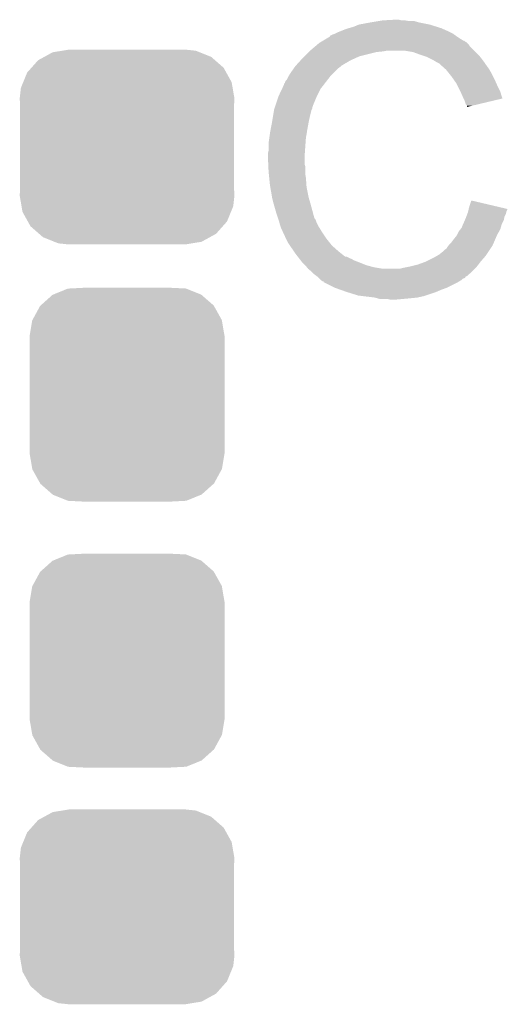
# Model space of a CAD drawing. Extents: x -0.05 to 0.95, y -0.15 to 2.1.
# Tile 39 of 51: x 0.34 to 0.41, y 1.69 to 1.83. Entities that reach past the tile are written whole.
import ezdxf

# ---------------------------------------------------------------- set-up
doc = ezdxf.new("R2010")
doc.units = 0
doc.layers.get('0').update_dxf_attribs({"linetype": 'CONTINUOUS'})
doc.layers.add('LTE_IOT_13_CLICK_V101A_GTO', color=11, linetype='CONTINUOUS')
doc.layers.add('LTE_IOT_13_CLICK_V101A_GTS', color=8, linetype='CONTINUOUS')

# ---------------------------------------------------------------- blocks, each defined once
blk = doc.blocks.new('CUSTOM_84')
for points in [[(-0.01229, 0.01267), (-0.01059, 0.01419), (0.01231, 0.01267), (0.01057, 0.01419)], [(-0.01059, 0.01419), (-0.01052, 0.01422), (0.01057, 0.01419), (0.01054, 0.01422)], [(-0.01052, 0.01422), (-0.00841, 0.01508), (0.01054, 0.01422), (0.00839, 0.01508)], [(-0.00841, 0.01508), (-0.00819, 0.01509), (0.00839, 0.01508), (0.00836, 0.01509)], [(-0.00819, 0.01509), (-0.00607, 0.0152), (0.00836, 0.01509), (0.00607, 0.0152)], [(-0.01344, 0.01062), (-0.01234, 0.01263), (0.01345, 0.01062), (0.01233, 0.01263)], [(-0.01234, 0.01263), (-0.01229, 0.01267), (0.01233, 0.01263), (0.01231, 0.01267)], [(-0.01385, 0.0083), (-0.01347, 0.01057), (0.01385, 0.0083), (0.01346, 0.01057)], [(-0.01347, 0.01057), (-0.01344, 0.01062), (0.01346, 0.01057), (0.01345, 0.01062)], [(-0.01385, 0.00825), (-0.01385, 0.0083), (0.01385, 0.00825), (0.01385, 0.0083)], [(-0.01385, -0.00825), (-0.01385, 0.00825), (0.01385, -0.00825), (0.01385, 0.00825)], [(-0.01385, -0.0083), (-0.01385, -0.00825), (0.01385, -0.0083), (0.01385, -0.00825)], [(-0.01346, -0.01057), (-0.01385, -0.0083), (0.01347, -0.01057), (0.01385, -0.0083)], [(-0.01345, -0.01062), (-0.01346, -0.01057), (0.01344, -0.01062), (0.01347, -0.01057)], [(-0.01233, -0.01263), (-0.01345, -0.01062), (0.01234, -0.01263), (0.01344, -0.01062)], [(-0.01231, -0.01267), (-0.01233, -0.01263), (0.01229, -0.01267), (0.01234, -0.01263)], [(-0.01057, -0.01419), (-0.01231, -0.01267), (0.01059, -0.01419), (0.01229, -0.01267)], [(-0.01054, -0.01422), (-0.01057, -0.01419), (0.01052, -0.01422), (0.01059, -0.01419)], [(-0.00839, -0.01508), (-0.01054, -0.01422), (0.00841, -0.01508), (0.01052, -0.01422)], [(-0.00836, -0.01509), (-0.00839, -0.01508), (0.00819, -0.01509), (0.00841, -0.01508)], [(-0.00607, -0.0152), (-0.00836, -0.01509), (0.00607, -0.0152), (0.00819, -0.01509)]]:
    blk.add_solid(points)
blk = doc.blocks.new('CUSTOM_86')
for points in [[(-0.01263, 0.01234), (-0.01175, 0.01282), (0.01249, 0.01234), (0.01194, 0.01282)], [(-0.01175, 0.01282), (-0.01057, 0.01347), (0.01194, 0.01282), (0.01032, 0.01347)], [(-0.01057, 0.01347), (-0.0092, 0.01369), (0.01032, 0.01347), (0.00976, 0.01369)], [(-0.0092, 0.01369), (-0.00825, 0.01385), (0.00976, 0.01369), (0.00825, 0.01385)], [(-0.01419, 0.01059), (-0.01358, 0.01127), (0.01409, 0.01059), (0.01371, 0.01127)], [(-0.01358, 0.01127), (-0.01263, 0.01234), (0.01371, 0.01127), (0.01249, 0.01234)], [(-0.01475, 0.00922), (-0.01419, 0.01059), (0.01485, 0.00922), (0.01409, 0.01059)], [(-0.01525, 0.0069), (-0.01508, 0.00841), (0.01525, 0.0069), (0.01499, 0.00841)], [(-0.01508, 0.00841), (-0.01475, 0.00922), (0.01499, 0.00841), (0.01485, 0.00922)], [(-0.0152, 0.00607), (-0.01525, 0.0069), (0.0152, 0.00607), (0.01525, 0.0069)], [(-0.0152, -0.00607), (-0.0152, 0.00607), (0.0152, -0.00607), (0.0152, 0.00607)], [(-0.01525, -0.0069), (-0.0152, -0.00607), (0.01525, -0.0069), (0.0152, -0.00607)], [(-0.01499, -0.00841), (-0.01525, -0.0069), (0.01508, -0.00841), (0.01525, -0.0069)], [(-0.01485, -0.00922), (-0.01499, -0.00841), (0.01475, -0.00922), (0.01508, -0.00841)], [(-0.01409, -0.01059), (-0.01485, -0.00922), (0.01419, -0.01059), (0.01475, -0.00922)], [(-0.01371, -0.01127), (-0.01409, -0.01059), (0.01358, -0.01127), (0.01419, -0.01059)], [(-0.01249, -0.01234), (-0.01371, -0.01127), (0.01263, -0.01234), (0.01358, -0.01127)], [(-0.01194, -0.01282), (-0.01249, -0.01234), (0.01175, -0.01282), (0.01263, -0.01234)], [(-0.01032, -0.01347), (-0.01194, -0.01282), (0.01057, -0.01347), (0.01175, -0.01282)], [(-0.00976, -0.01369), (-0.01032, -0.01347), (0.0092, -0.01369), (0.01057, -0.01347)], [(-0.00825, -0.01385), (-0.00976, -0.01369), (0.00825, -0.01385), (0.0092, -0.01369)]]:
    blk.add_solid(points)

msp = doc.modelspace()

# ---------------------------------------------------------------- linework, layer by layer
at = {"layer": 'LTE_IOT_13_CLICK_V101A_GTO'}
for points in [[(0.3859, 1.8277), (0.3865, 1.8279), (0.40005, 1.8277), (0.3996, 1.8279)], [(0.3865, 1.8279), (0.3872, 1.8281), (0.3996, 1.8279), (0.39896, 1.8281)], [(0.3872, 1.8281), (0.3879, 1.8284), (0.39896, 1.8281), (0.398, 1.8284)], [(0.3879, 1.8284), (0.3895, 1.8287), (0.398, 1.8284), (0.3965, 1.8287)], [(0.3895, 1.8287), (0.3907, 1.8289), (0.3965, 1.8287), (0.3958, 1.8289)], [(0.3907, 1.8289), (0.3913, 1.829), (0.3951, 1.8289), (0.3945, 1.829)], [(0.3913, 1.829), (0.3931, 1.8291), (0.394, 1.829), (0.3936, 1.8291)], [(0.3828, 1.8261), (0.38363, 1.8266), (0.4028, 1.8261), (0.402, 1.8266)], [(0.38363, 1.8266), (0.3838, 1.8267), (0.402, 1.8266), (0.40186, 1.8267)], [(0.3838, 1.8268), (0.3842, 1.827), (0.40172, 1.8268), (0.40144, 1.827)], [(0.3838, 1.8267), (0.3838, 1.8268), (0.40186, 1.8267), (0.40172, 1.8268)], [(0.3842, 1.827), (0.3845, 1.8271), (0.40144, 1.827), (0.4013, 1.8271)], [(0.3845, 1.8271), (0.3849, 1.8273), (0.4013, 1.8271), (0.4009, 1.8273)], [(0.3849, 1.8273), (0.3854, 1.8275), (0.4009, 1.8273), (0.4005, 1.8275)], [(0.3854, 1.8275), (0.3859, 1.8277), (0.4005, 1.8275), (0.40005, 1.8277)], [(0.381, 1.8247), (0.38171, 1.8253), (0.4043, 1.8247), (0.4037, 1.8253)], [(0.38171, 1.8253), (0.38206, 1.8256), (0.4037, 1.8253), (0.4035, 1.8256)], [(0.38206, 1.8256), (0.3823, 1.8258), (0.4035, 1.8256), (0.4033, 1.8258)], [(0.3823, 1.8258), (0.38247, 1.8259), (0.4033, 1.8258), (0.4032, 1.8259)], [(0.38247, 1.8259), (0.38263, 1.826), (0.4032, 1.8259), (0.403, 1.826)], [(0.38263, 1.826), (0.3828, 1.8261), (0.403, 1.826), (0.4029, 1.8261)], [(0.3828, 1.8261), (0.3828, 1.8261), (0.4029, 1.8261), (0.4028, 1.8261)], [(0.37963, 1.8233), (0.3799, 1.8236), (0.3867, 1.8233), (0.38735, 1.8236)], [(0.3799, 1.8236), (0.3802, 1.8239), (0.38735, 1.8236), (0.388, 1.8239)], [(0.3802, 1.8239), (0.3808, 1.8245), (0.388, 1.8239), (0.3904, 1.8245)], [(0.3808, 1.8245), (0.3809, 1.8246), (0.3904, 1.8245), (0.3914, 1.8246)], [(0.3809, 1.8246), (0.381, 1.8247), (0.3914, 1.8246), (0.3919, 1.8247)], [(0.3956, 1.8245), (0.3944, 1.8247), (0.4045, 1.8245), (0.4043, 1.8247)], [(0.3967, 1.8241), (0.3956, 1.8245), (0.4049, 1.8241), (0.4045, 1.8245)], [(0.397, 1.824), (0.3967, 1.8241), (0.405, 1.824), (0.4049, 1.8241)], [(0.3976, 1.8238), (0.397, 1.824), (0.40516, 1.8238), (0.405, 1.824)], [(0.3982, 1.8235), (0.3976, 1.8238), (0.4054, 1.8235), (0.40516, 1.8238)], [(0.3782, 1.8215), (0.37869, 1.8222), (0.3843, 1.8215), (0.385, 1.8222)], [(0.37869, 1.8222), (0.3789, 1.8225), (0.385, 1.8222), (0.3854, 1.8225)], [(0.3789, 1.8225), (0.37899, 1.8226), (0.3854, 1.8225), (0.3855, 1.8226)], [(0.37899, 1.8226), (0.37963, 1.8233), (0.3855, 1.8226), (0.3867, 1.8233)], [(0.3984, 1.8234), (0.3982, 1.8235), (0.40547, 1.8234), (0.4054, 1.8235)], [(0.3989, 1.8231), (0.3984, 1.8234), (0.40569, 1.8231), (0.40547, 1.8234)], [(0.3993, 1.8229), (0.3989, 1.8231), (0.40583, 1.8229), (0.40569, 1.8231)], [(0.3994, 1.8228), (0.3993, 1.8229), (0.4059, 1.8228), (0.40583, 1.8229)], [(0.40019, 1.8221), (0.3994, 1.8228), (0.4064, 1.8221), (0.4059, 1.8228)], [(0.3777, 1.8206), (0.3779, 1.821), (0.38351, 1.8206), (0.38382, 1.821)], [(0.3779, 1.821), (0.37796, 1.8211), (0.38382, 1.821), (0.3839, 1.8211)], [(0.37796, 1.8211), (0.3782, 1.8215), (0.3839, 1.8211), (0.3843, 1.8215)], [(0.4003, 1.822), (0.40019, 1.8221), (0.40646, 1.822), (0.4064, 1.8221)], [(0.40078, 1.8214), (0.4003, 1.822), (0.4068, 1.8214), (0.40646, 1.822)], [(0.4011, 1.821), (0.40078, 1.8214), (0.407, 1.821), (0.4068, 1.8214)], [(0.40138, 1.8206), (0.4011, 1.821), (0.4072, 1.8206), (0.407, 1.821)], [(0.37702, 1.8193), (0.3773, 1.8199), (0.3825, 1.8193), (0.38297, 1.8199)], [(0.3773, 1.82), (0.3774, 1.8201), (0.38304, 1.82), (0.38312, 1.8201)], [(0.3773, 1.8199), (0.3773, 1.82), (0.38297, 1.8199), (0.38304, 1.82)], [(0.3774, 1.8201), (0.3775, 1.8204), (0.38312, 1.8201), (0.38336, 1.8204)], [(0.3775, 1.8204), (0.3777, 1.8206), (0.38336, 1.8204), (0.38351, 1.8206)], [(0.4018, 1.82), (0.40138, 1.8206), (0.40747, 1.82), (0.4072, 1.8206)], [(0.40195, 1.8197), (0.4018, 1.82), (0.4076, 1.8197), (0.40747, 1.82)], [(0.4023, 1.819), (0.40195, 1.8197), (0.40795, 1.819), (0.4076, 1.8197)], [(0.37607, 1.8169), (0.37647, 1.8181), (0.3814, 1.8169), (0.3819, 1.8181)], [(0.37647, 1.8181), (0.3765, 1.8182), (0.3819, 1.8181), (0.38195, 1.8182)], [(0.3765, 1.8182), (0.37702, 1.8193), (0.38195, 1.8182), (0.3825, 1.8193)], [(0.40234, 1.8189), (0.4023, 1.819), (0.408, 1.8189), (0.40795, 1.819)], [(0.4027, 1.8181), (0.40234, 1.8189), (0.40824, 1.8181), (0.408, 1.8189)], [(0.4028, 1.8179), (0.4027, 1.8181), (0.4083, 1.8179), (0.40824, 1.8181)], [(0.37593, 1.8165), (0.376, 1.8167), (0.3813, 1.8165), (0.3813, 1.8167)], [(0.376, 1.8167), (0.37603, 1.8168), (0.3813, 1.8167), (0.3814, 1.8168)], [(0.37603, 1.8168), (0.37607, 1.8169), (0.3814, 1.8168), (0.3814, 1.8169)], [(0.4029, 1.8177), (0.4028, 1.8179), (0.40747, 1.8177), (0.4083, 1.8179)], [(0.4031, 1.8171), (0.4029, 1.8177), (0.40496, 1.8171), (0.40747, 1.8177)], [(0.4033, 1.8169), (0.4031, 1.8171), (0.40413, 1.8169), (0.40496, 1.8171)], [(0.4033, 1.8167), (0.4033, 1.8169), (0.4033, 1.8167), (0.40413, 1.8169)], [(0.3756, 1.8146), (0.37575, 1.8155), (0.3808, 1.8146), (0.381, 1.8155)], [(0.37575, 1.8155), (0.37588, 1.8163), (0.381, 1.8155), (0.3812, 1.8163)], [(0.37588, 1.8163), (0.3759, 1.8164), (0.3812, 1.8163), (0.38125, 1.8164)], [(0.3759, 1.8164), (0.37593, 1.8165), (0.38125, 1.8164), (0.3813, 1.8165)], [(0.37539, 1.8135), (0.3756, 1.8146), (0.3806, 1.8135), (0.3808, 1.8146)], [(0.3752, 1.8123), (0.3753, 1.813), (0.3804, 1.8123), (0.38052, 1.813)], [(0.3753, 1.813), (0.37539, 1.8135), (0.38052, 1.813), (0.3806, 1.8135)], [(0.3751, 1.8116), (0.3752, 1.8123), (0.38035, 1.8116), (0.3804, 1.8123)], [(0.3751, 1.8105), (0.3751, 1.8116), (0.38027, 1.8105), (0.38035, 1.8116)], [(0.375, 1.8101), (0.3751, 1.8105), (0.38024, 1.8101), (0.38027, 1.8105)], [(0.375, 1.8095), (0.375, 1.8101), (0.3802, 1.8095), (0.38024, 1.8101)], [(0.37505, 1.8086), (0.375, 1.8095), (0.3802, 1.8086), (0.3802, 1.8095)], [(0.37506, 1.8083), (0.37505, 1.8086), (0.3803, 1.8083), (0.3802, 1.8086)], [(0.3751, 1.8075), (0.37506, 1.8083), (0.3803, 1.8075), (0.3803, 1.8083)], [(0.37513, 1.8072), (0.3751, 1.8075), (0.3803, 1.8072), (0.3803, 1.8075)], [(0.37519, 1.8066), (0.37513, 1.8072), (0.3804, 1.8066), (0.3803, 1.8072)], [(0.3753, 1.8055), (0.37519, 1.8066), (0.38048, 1.8055), (0.3804, 1.8066)], [(0.37534, 1.8053), (0.3753, 1.8055), (0.3805, 1.8053), (0.38048, 1.8055)], [(0.3756, 1.8038), (0.37534, 1.8053), (0.3808, 1.8038), (0.3805, 1.8053)], [(0.3758, 1.803), (0.3756, 1.8038), (0.38103, 1.803), (0.3808, 1.8038)], [(0.37597, 1.8024), (0.3758, 1.803), (0.3812, 1.8024), (0.38103, 1.803)], [(0.4036, 1.8025), (0.4039, 1.8034), (0.40772, 1.8025), (0.4039, 1.8034)], [(0.3762, 1.8016), (0.37597, 1.8024), (0.38141, 1.8016), (0.3812, 1.8024)], [(0.37643, 1.8009), (0.3762, 1.8016), (0.3816, 1.8009), (0.38141, 1.8016)], [(0.40318, 1.8011), (0.40332, 1.8015), (0.4086, 1.8011), (0.4088, 1.8015)], [(0.40332, 1.8015), (0.4034, 1.8017), (0.4088, 1.8015), (0.40885, 1.8017)], [(0.4034, 1.8017), (0.40345, 1.8019), (0.40885, 1.8017), (0.4089, 1.8019)], [(0.40345, 1.8019), (0.4035, 1.8021), (0.4089, 1.8019), (0.409, 1.8021)], [(0.4035, 1.8021), (0.40352, 1.8022), (0.409, 1.8021), (0.409, 1.8022)], [(0.40352, 1.8022), (0.4036, 1.8025), (0.409, 1.8022), (0.40772, 1.8025)], [(0.37647, 1.8008), (0.37643, 1.8009), (0.3817, 1.8008), (0.3816, 1.8009)], [(0.37653, 1.8006), (0.37647, 1.8008), (0.3818, 1.8006), (0.3817, 1.8008)], [(0.3766, 1.8004), (0.37653, 1.8006), (0.38187, 1.8004), (0.3818, 1.8006)], [(0.37662, 1.8003), (0.3766, 1.8004), (0.3819, 1.8003), (0.38187, 1.8004)], [(0.3767, 1.8), (0.37662, 1.8003), (0.38205, 1.8), (0.3819, 1.8003)], [(0.3768, 1.7997), (0.3767, 1.8), (0.3822, 1.7997), (0.38205, 1.8)], [(0.4025, 1.7995), (0.40271, 1.8), (0.40806, 1.7995), (0.4082, 1.8)], [(0.40271, 1.8), (0.40297, 1.8006), (0.4082, 1.8), (0.4085, 1.8006)], [(0.40297, 1.8006), (0.4031, 1.8009), (0.4085, 1.8006), (0.40856, 1.8009)], [(0.4031, 1.8009), (0.40318, 1.8011), (0.40856, 1.8009), (0.4086, 1.8011)], [(0.3769, 1.7994), (0.3768, 1.7997), (0.38239, 1.7994), (0.3822, 1.7997)], [(0.377, 1.7992), (0.3769, 1.7994), (0.38251, 1.7992), (0.38239, 1.7994)], [(0.37714, 1.7989), (0.377, 1.7992), (0.3827, 1.7989), (0.38251, 1.7992)], [(0.37756, 1.798), (0.37714, 1.7989), (0.3833, 1.798), (0.3827, 1.7989)], [(0.4014, 1.7979), (0.4018, 1.7984), (0.40729, 1.7979), (0.40751, 1.7984)], [(0.4018, 1.7984), (0.4019, 1.7986), (0.40751, 1.7984), (0.4076, 1.7986)], [(0.4019, 1.7986), (0.4021, 1.799), (0.4076, 1.7986), (0.40783, 1.799)], [(0.4021, 1.799), (0.40234, 1.7993), (0.40783, 1.799), (0.408, 1.7993)], [(0.40234, 1.7993), (0.4025, 1.7995), (0.408, 1.7993), (0.40806, 1.7995)], [(0.3778, 1.7975), (0.37756, 1.798), (0.3837, 1.7975), (0.3833, 1.798)], [(0.37813, 1.797), (0.3778, 1.7975), (0.3841, 1.797), (0.3837, 1.7975)], [(0.37867, 1.7962), (0.37813, 1.797), (0.385, 1.7962), (0.3841, 1.797)], [(0.4005, 1.7968), (0.40065, 1.797), (0.40677, 1.7968), (0.4069, 1.797)], [(0.40065, 1.797), (0.4008, 1.7972), (0.4069, 1.797), (0.40699, 1.7972)], [(0.4008, 1.7972), (0.4011, 1.7975), (0.40699, 1.7972), (0.40712, 1.7975)], [(0.4011, 1.7975), (0.4014, 1.7979), (0.40712, 1.7975), (0.40729, 1.7979)], [(0.3788, 1.796), (0.37867, 1.7962), (0.38525, 1.796), (0.385, 1.7962)], [(0.37926, 1.7954), (0.3788, 1.796), (0.386, 1.7954), (0.38525, 1.796)], [(0.39895, 1.7955), (0.3993, 1.7957), (0.4059, 1.7955), (0.40603, 1.7957)], [(0.3993, 1.7957), (0.3998, 1.7961), (0.40603, 1.7957), (0.4063, 1.7961)], [(0.3998, 1.7961), (0.4001, 1.7964), (0.4063, 1.7961), (0.4065, 1.7964)], [(0.4001, 1.7964), (0.4003, 1.7965), (0.4065, 1.7964), (0.40657, 1.7965)], [(0.4003, 1.7965), (0.4005, 1.7968), (0.40657, 1.7965), (0.40677, 1.7968)], [(0.37942, 1.7952), (0.37926, 1.7954), (0.3866, 1.7952), (0.3862, 1.7954)], [(0.37926, 1.7954), (0.37926, 1.7954), (0.3862, 1.7954), (0.386, 1.7954)], [(0.37949, 1.7951), (0.37942, 1.7952), (0.3869, 1.7951), (0.3866, 1.7952)], [(0.37965, 1.7949), (0.37949, 1.7951), (0.3872, 1.7949), (0.3869, 1.7951)], [(0.3798, 1.7947), (0.37965, 1.7949), (0.38773, 1.7947), (0.3872, 1.7949)], [(0.3799, 1.7946), (0.3798, 1.7947), (0.388, 1.7946), (0.38773, 1.7947)], [(0.3803, 1.7942), (0.3799, 1.7946), (0.389, 1.7942), (0.388, 1.7946)], [(0.38054, 1.7939), (0.3803, 1.7942), (0.3901, 1.7939), (0.389, 1.7942)], [(0.3951, 1.794), (0.3963, 1.7943), (0.40467, 1.794), (0.4049, 1.7943)], [(0.3963, 1.7943), (0.3974, 1.7947), (0.4049, 1.7943), (0.4052, 1.7947)], [(0.3974, 1.7947), (0.3986, 1.7953), (0.4052, 1.7947), (0.40573, 1.7953)], [(0.3986, 1.7953), (0.39895, 1.7955), (0.40573, 1.7953), (0.4059, 1.7955)], [(0.3807, 1.7937), (0.38054, 1.7939), (0.3913, 1.7937), (0.3901, 1.7939)], [(0.3812, 1.7933), (0.3807, 1.7937), (0.404, 1.7933), (0.4044, 1.7937)], [(0.3816, 1.7929), (0.3812, 1.7933), (0.40354, 1.7929), (0.404, 1.7933)], [(0.382, 1.7926), (0.3816, 1.7929), (0.4032, 1.7926), (0.40354, 1.7929)], [(0.3937, 1.7937), (0.3941, 1.7938), (0.4044, 1.7937), (0.4045, 1.7938)], [(0.3941, 1.7938), (0.3946, 1.7939), (0.4045, 1.7938), (0.4046, 1.7939)], [(0.3946, 1.7939), (0.3951, 1.794), (0.4046, 1.7939), (0.40467, 1.794)], [(0.3822, 1.7924), (0.382, 1.7926), (0.403, 1.7924), (0.4031, 1.7926)], [(0.382, 1.7926), (0.382, 1.7926), (0.4031, 1.7926), (0.4032, 1.7926)], [(0.3823, 1.7923), (0.3822, 1.7924), (0.4027, 1.7923), (0.403, 1.7924)], [(0.3825, 1.7921), (0.3823, 1.7923), (0.4025, 1.7921), (0.4027, 1.7923)], [(0.3828, 1.7919), (0.3825, 1.7921), (0.40217, 1.7919), (0.4025, 1.7921)], [(0.3829, 1.7918), (0.3829, 1.7919), (0.402, 1.7918), (0.40217, 1.7919)], [(0.3845, 1.791), (0.3829, 1.7918), (0.4004, 1.791), (0.402, 1.7918)], [(0.38535, 1.7907), (0.3845, 1.791), (0.3996, 1.7907), (0.4004, 1.791)], [(0.3862, 1.7904), (0.38535, 1.7907), (0.3989, 1.7904), (0.3996, 1.7907)], [(0.3878, 1.7899), (0.3862, 1.7904), (0.3974, 1.7899), (0.3989, 1.7904)], [(0.3886, 1.7898), (0.3878, 1.7899), (0.3971, 1.7898), (0.3974, 1.7899)], [(0.3902, 1.7896), (0.3886, 1.7898), (0.3962, 1.7896), (0.3971, 1.7898)], [(0.39055, 1.7895), (0.3902, 1.7896), (0.3952, 1.7895), (0.3962, 1.7896)], [(0.3909, 1.7894), (0.39055, 1.7895), (0.3941, 1.7894), (0.3952, 1.7895)], [(0.3924, 1.7893), (0.392, 1.7894), (0.393, 1.7893), (0.3941, 1.7894)]]:
    msp.add_solid(points, dxfattribs=at)

# ---------------------------------------------------------------- block references
at = {"layer": 'LTE_IOT_13_CLICK_V101A_GTS'}
for name, p in [('CUSTOM_86', (0.355, 1.811)), ('CUSTOM_84', (0.355, 1.7758)), ('CUSTOM_84', (0.355, 1.738)), ('CUSTOM_86', (0.355, 1.703))]:
    msp.add_blockref(name, p, dxfattribs=at)

doc.saveas('drawing.dxf')
